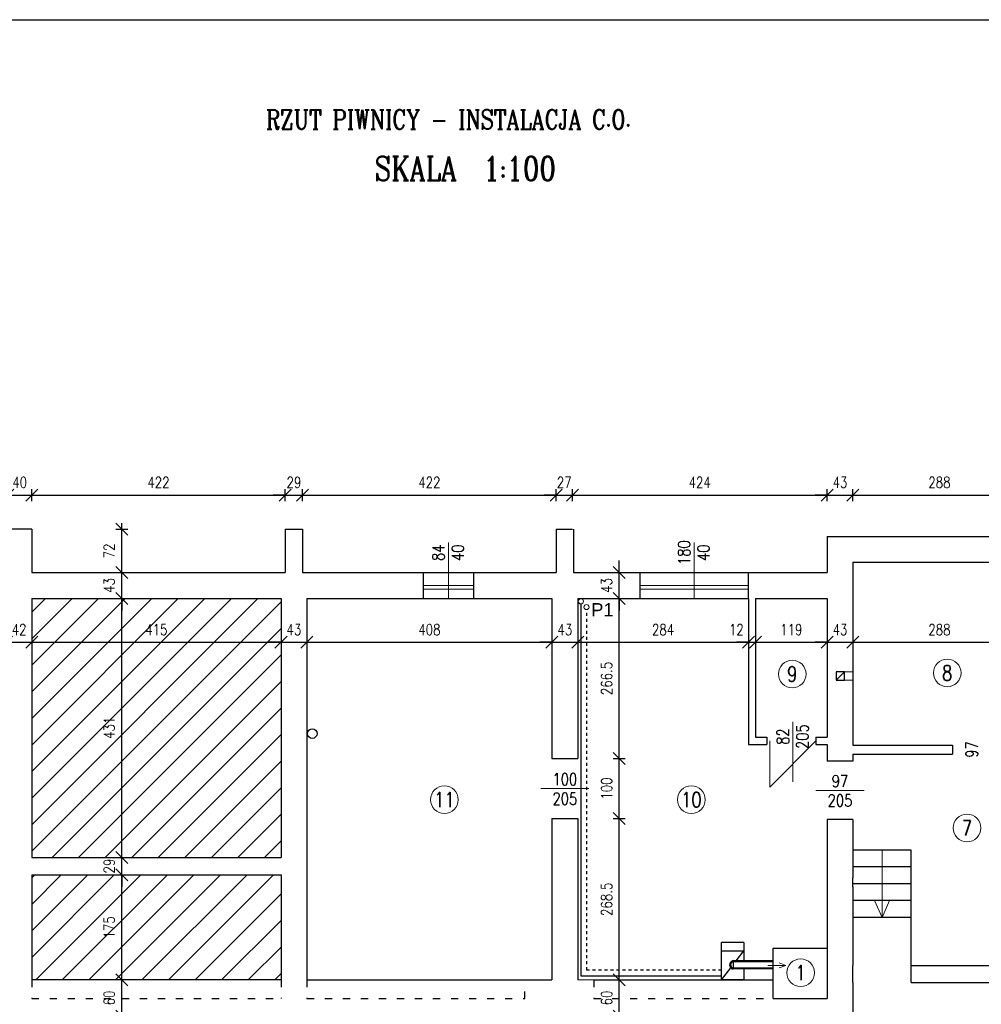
# Model space of a CAD drawing. Header units: centimetres. Extents: x 16800 to 40740, y -5708 to 2993.
# Tile 28 of 34: x 31657 to 33258, y -1691 to -52. Entities that reach past the tile are written whole.
import ezdxf
from ezdxf.enums import TextEntityAlignment as Align

# ---------------------------------------------------------------- set-up
doc = ezdxf.new("R2010")
doc.units = ezdxf.units.CM
doc.header["$MEASUREMENT"] = 0
doc.linetypes.add('3', pattern=[1, 0.5, -0.5])
doc.linetypes.add('ACAD_ISO03W100', pattern=[30, 12, -18])
doc.layers.get('defpoints').update_dxf_attribs({"color": 6})
for name, color, linetype, lineweight in [('instalacja wody', 5, 'Continuous', 25), ('kreskowanie', 7, 'Continuous', 18), ('linia pomocnicza', 7, 'Continuous', 18), ('linia widokowa', 8, 'Continuous', 25), ('opisy', 7, 'Continuous', 18), ('wymiary', 7, 'Continuous', 18)]:
    doc.layers.add(name, color=color, linetype=linetype, lineweight=lineweight)
doc.layers.add('napisy', color=7, linetype='Continuous')
doc.styles.add('Arial', font='arial.ttf', dxfattribs={"height": 150})
doc.styles.get("Standard").update_dxf_attribs({"font": 'romanc.shx', "width": 0.8})
doc.dimstyles.new('OLO', dxfattribs={"dimtxt": 18, "dimasz": 20, "dimexe": 10, "dimexo": 10, "dimgap": 12, "dimtad": 1, "dimdec": 1, "dimdsep": 46, "dimtxsty": 'Standard', "dimblk1": 'OBLIQUE', "dimblk2": 'OBLIQUE', "dimsah": 1, "dimcen": 2.5, "dimdle": 10, "dimclrd": 1, "dimclre": 1, "dimclrt": 1, "dimadec": 0, "dimazin": 0, "dimtfac": 1, "dimtdec": 1, "dimtix": 1, "dimtmove": 2, "dimatfit": 3, "dimldrblk": 'OBLIQUE', "dimfxl": 0, "dimtolj": 1, "dimarcsym": 0})

# ---------------------------------------------------------------- blocks, each defined once
blk = doc.blocks.new('_OBLIQUE')
at = {"color": 0, "linetype": 'ByBlock'}
blk.add_line((-0.5, -0.5), (0.5, 0.5), dxfattribs=at)
blk = doc.blocks.new('*D1681')
at = {"layer": 'defpoints', "color": 0}
for p in [(31677, -843), (31637, -900), (31677, -900)]:
    blk.add_point(p, dxfattribs=at)
at = {"layer": 'wymiary', "color": 1, "lineweight": -2}
for p, q in [((31637, -853), (31637, -833)), ((31677, -853), (31677, -833)), ((31637, -843), (31617, -843)), ((31627, -843), (31687, -843)), ((31677, -843), (31697, -843))]:
    blk.add_line(p, q, dxfattribs=at)
at = {"layer": 'wymiary', "color": 1, "linetype": 'ByBlock', "lineweight": -2, "xscale": 20, "yscale": 20, "zscale": 20}
blk.add_blockref('_OBLIQUE', (31637, -843), dxfattribs=at)
at = {"layer": 'wymiary', "color": 1, "linetype": 'ByBlock', "lineweight": -2, "xscale": 20, "yscale": 20, "zscale": 20, "rotation": 180}
blk.add_blockref('_OBLIQUE', (31677, -843), dxfattribs=at)
at = {"layer": 'wymiary', "color": 1, "insert": (31657, -822), "char_height": 18, "attachment_point": 5}
blk.add_mtext('\\A1;40', dxfattribs=at)
blk = doc.blocks.new('*D1682')
at = {"layer": 'defpoints', "color": 0}
for p in [(32099, -843), (31677, -900), (32099, -900)]:
    blk.add_point(p, dxfattribs=at)
at = {"layer": 'wymiary', "color": 1, "lineweight": -2}
for p, q in [((31677, -853), (31677, -833)), ((32099, -853), (32099, -833)), ((31667, -843), (32109, -843))]:
    blk.add_line(p, q, dxfattribs=at)
at = {"layer": 'wymiary', "color": 1, "linetype": 'ByBlock', "lineweight": -2, "xscale": 20, "yscale": 20, "zscale": 20, "rotation": 180}
blk.add_blockref('_OBLIQUE', (31677, -843), dxfattribs=at)
at = {"layer": 'wymiary', "color": 1, "linetype": 'ByBlock', "lineweight": -2, "xscale": 20, "yscale": 20, "zscale": 20}
blk.add_blockref('_OBLIQUE', (32099, -843), dxfattribs=at)
at = {"layer": 'wymiary', "color": 1, "insert": (31888, -822), "char_height": 18, "attachment_point": 5}
blk.add_mtext('\\A1;422', dxfattribs=at)
blk = doc.blocks.new('*D1683')
at = {"layer": 'defpoints', "color": 0}
for p in [(32128, -843), (32099, -900), (32128, -900)]:
    blk.add_point(p, dxfattribs=at)
at = {"layer": 'wymiary', "color": 1, "lineweight": -2}
for p, q in [((32099, -853), (32099, -833)), ((32128, -853), (32128, -833)), ((32099, -843), (32079, -843)), ((32089, -843), (32138, -843)), ((32128, -843), (32148, -843))]:
    blk.add_line(p, q, dxfattribs=at)
at = {"layer": 'wymiary', "color": 1, "linetype": 'ByBlock', "lineweight": -2, "xscale": 20, "yscale": 20, "zscale": 20}
blk.add_blockref('_OBLIQUE', (32099, -843), dxfattribs=at)
at = {"layer": 'wymiary', "color": 1, "linetype": 'ByBlock', "lineweight": -2, "xscale": 20, "yscale": 20, "zscale": 20, "rotation": 180}
blk.add_blockref('_OBLIQUE', (32128, -843), dxfattribs=at)
at = {"layer": 'wymiary', "color": 1, "insert": (32113.5, -822), "char_height": 18, "attachment_point": 5}
blk.add_mtext('\\A1;29', dxfattribs=at)
blk = doc.blocks.new('*D1684')
at = {"layer": 'defpoints', "color": 0}
for p in [(32550, -843), (32128, -900), (32550, -900)]:
    blk.add_point(p, dxfattribs=at)
at = {"layer": 'wymiary', "color": 1, "lineweight": -2}
for p, q in [((32128, -853), (32128, -833)), ((32550, -853), (32550, -833)), ((32118, -843), (32560, -843))]:
    blk.add_line(p, q, dxfattribs=at)
at = {"layer": 'wymiary', "color": 1, "linetype": 'ByBlock', "lineweight": -2, "xscale": 20, "yscale": 20, "zscale": 20, "rotation": 180}
blk.add_blockref('_OBLIQUE', (32128, -843), dxfattribs=at)
at = {"layer": 'wymiary', "color": 1, "linetype": 'ByBlock', "lineweight": -2, "xscale": 20, "yscale": 20, "zscale": 20}
blk.add_blockref('_OBLIQUE', (32550, -843), dxfattribs=at)
at = {"layer": 'wymiary', "color": 1, "insert": (32339, -822), "char_height": 18, "attachment_point": 5}
blk.add_mtext('\\A1;422', dxfattribs=at)
blk = doc.blocks.new('*D1685')
at = {"layer": 'defpoints', "color": 0}
for p in [(32577, -843), (32550, -900), (32577, -900)]:
    blk.add_point(p, dxfattribs=at)
at = {"layer": 'wymiary', "color": 1, "lineweight": -2}
for p, q in [((32550, -853), (32550, -833)), ((32577, -853), (32577, -833)), ((32550, -843), (32530, -843)), ((32540, -843), (32587, -843)), ((32577, -843), (32597, -843))]:
    blk.add_line(p, q, dxfattribs=at)
at = {"layer": 'wymiary', "color": 1, "linetype": 'ByBlock', "lineweight": -2, "xscale": 20, "yscale": 20, "zscale": 20}
blk.add_blockref('_OBLIQUE', (32550, -843), dxfattribs=at)
at = {"layer": 'wymiary', "color": 1, "linetype": 'ByBlock', "lineweight": -2, "xscale": 20, "yscale": 20, "zscale": 20, "rotation": 180}
blk.add_blockref('_OBLIQUE', (32577, -843), dxfattribs=at)
at = {"layer": 'wymiary', "color": 1, "insert": (32563.5, -822), "char_height": 18, "attachment_point": 5}
blk.add_mtext('\\A1;27', dxfattribs=at)
blk = doc.blocks.new('*D1686')
at = {"layer": 'defpoints', "color": 0}
for p in [(33001, -843), (32577, -900), (33001, -912)]:
    blk.add_point(p, dxfattribs=at)
at = {"layer": 'wymiary', "color": 1, "lineweight": -2}
for p, q in [((32577, -853), (32577, -833)), ((33001, -853), (33001, -833)), ((32567, -843), (33011, -843))]:
    blk.add_line(p, q, dxfattribs=at)
at = {"layer": 'wymiary', "color": 1, "linetype": 'ByBlock', "lineweight": -2, "xscale": 20, "yscale": 20, "zscale": 20, "rotation": 180}
blk.add_blockref('_OBLIQUE', (32577, -843), dxfattribs=at)
at = {"layer": 'wymiary', "color": 1, "linetype": 'ByBlock', "lineweight": -2, "xscale": 20, "yscale": 20, "zscale": 20}
blk.add_blockref('_OBLIQUE', (33001, -843), dxfattribs=at)
at = {"layer": 'wymiary', "color": 1, "insert": (32789, -822), "char_height": 18, "attachment_point": 5}
blk.add_mtext('\\A1;424', dxfattribs=at)
blk = doc.blocks.new('*D1687')
at = {"layer": 'defpoints', "color": 0}
for p in [(33044, -843), (33001, -912), (33044, -955)]:
    blk.add_point(p, dxfattribs=at)
at = {"layer": 'wymiary', "color": 1, "lineweight": -2}
for p, q in [((33001, -853), (33001, -833)), ((33044, -853), (33044, -833)), ((33001, -843), (32981, -843)), ((32991, -843), (33054, -843)), ((33044, -843), (33064, -843))]:
    blk.add_line(p, q, dxfattribs=at)
at = {"layer": 'wymiary', "color": 1, "linetype": 'ByBlock', "lineweight": -2, "xscale": 20, "yscale": 20, "zscale": 20}
blk.add_blockref('_OBLIQUE', (33001, -843), dxfattribs=at)
at = {"layer": 'wymiary', "color": 1, "linetype": 'ByBlock', "lineweight": -2, "xscale": 20, "yscale": 20, "zscale": 20, "rotation": 180}
blk.add_blockref('_OBLIQUE', (33044, -843), dxfattribs=at)
at = {"layer": 'wymiary', "color": 1, "insert": (33022.5, -822), "char_height": 18, "attachment_point": 5}
blk.add_mtext('\\A1;43', dxfattribs=at)
blk = doc.blocks.new('*D1688')
at = {"layer": 'defpoints', "color": 0}
for p in [(33332, -843), (33044, -955), (33332, -955)]:
    blk.add_point(p, dxfattribs=at)
at = {"layer": 'wymiary', "color": 1, "lineweight": -2}
for p, q in [((33044, -853), (33044, -833)), ((33332, -853), (33332, -833)), ((33034, -843), (33342, -843))]:
    blk.add_line(p, q, dxfattribs=at)
at = {"layer": 'wymiary', "color": 1, "linetype": 'ByBlock', "lineweight": -2, "xscale": 20, "yscale": 20, "zscale": 20, "rotation": 180}
blk.add_blockref('_OBLIQUE', (33044, -843), dxfattribs=at)
at = {"layer": 'wymiary', "color": 1, "linetype": 'ByBlock', "lineweight": -2, "xscale": 20, "yscale": 20, "zscale": 20}
blk.add_blockref('_OBLIQUE', (33332, -843), dxfattribs=at)
at = {"layer": 'wymiary', "color": 1, "insert": (33188, -822), "char_height": 18, "attachment_point": 5}
blk.add_mtext('\\A1;288', dxfattribs=at)
blk = doc.blocks.new('*D1700')
at = {"layer": 'defpoints', "color": 0}
for p in [(31635, -1088), (31677, -1088), (31677, -1088)]:
    blk.add_point(p, dxfattribs=at)
at = {"layer": 'wymiary', "color": 1, "lineweight": -2}
for p, q in [((31635, -1078), (31635, -1078)), ((31677, -1078), (31677, -1078)), ((31635, -1088), (31615, -1088)), ((31625, -1088), (31687, -1088)), ((31677, -1088), (31697, -1088))]:
    blk.add_line(p, q, dxfattribs=at)
at = {"layer": 'wymiary', "color": 1, "linetype": 'ByBlock', "lineweight": -2, "xscale": 20, "yscale": 20, "zscale": 20}
blk.add_blockref('_OBLIQUE', (31635, -1088), dxfattribs=at)
at = {"layer": 'wymiary', "color": 1, "linetype": 'ByBlock', "lineweight": -2, "xscale": 20, "yscale": 20, "zscale": 20, "rotation": 180}
blk.add_blockref('_OBLIQUE', (31677, -1088), dxfattribs=at)
at = {"layer": 'wymiary', "color": 1, "insert": (31656, -1067), "char_height": 18, "attachment_point": 5}
blk.add_mtext('\\A1;42', dxfattribs=at)
blk = doc.blocks.new('*D1701')
at = {"layer": 'defpoints', "color": 0}
for p in [(31677, -1088), (32092, -1088), (32092, -1088)]:
    blk.add_point(p, dxfattribs=at)
at = {"layer": 'wymiary', "color": 1, "lineweight": -2}
for p, q in [((31677, -1078), (31677, -1078)), ((32092, -1078), (32092, -1078)), ((31667, -1088), (32102, -1088))]:
    blk.add_line(p, q, dxfattribs=at)
at = {"layer": 'wymiary', "color": 1, "linetype": 'ByBlock', "lineweight": -2, "xscale": 20, "yscale": 20, "zscale": 20, "rotation": 180}
blk.add_blockref('_OBLIQUE', (31677, -1088), dxfattribs=at)
at = {"layer": 'wymiary', "color": 1, "linetype": 'ByBlock', "lineweight": -2, "xscale": 20, "yscale": 20, "zscale": 20}
blk.add_blockref('_OBLIQUE', (32092, -1088), dxfattribs=at)
at = {"layer": 'wymiary', "color": 1, "insert": (31884.5, -1067), "char_height": 18, "attachment_point": 5}
blk.add_mtext('\\A1;415', dxfattribs=at)
blk = doc.blocks.new('*D1702')
at = {"layer": 'defpoints', "color": 0}
for p in [(32092, -1088), (32135, -1088), (32135, -1088)]:
    blk.add_point(p, dxfattribs=at)
at = {"layer": 'wymiary', "color": 1, "lineweight": -2}
for p, q in [((32092, -1078), (32092, -1078)), ((32135, -1078), (32135, -1078)), ((32092, -1088), (32072, -1088)), ((32082, -1088), (32145, -1088)), ((32135, -1088), (32155, -1088))]:
    blk.add_line(p, q, dxfattribs=at)
at = {"layer": 'wymiary', "color": 1, "linetype": 'ByBlock', "lineweight": -2, "xscale": 20, "yscale": 20, "zscale": 20}
blk.add_blockref('_OBLIQUE', (32092, -1088), dxfattribs=at)
at = {"layer": 'wymiary', "color": 1, "linetype": 'ByBlock', "lineweight": -2, "xscale": 20, "yscale": 20, "zscale": 20, "rotation": 180}
blk.add_blockref('_OBLIQUE', (32135, -1088), dxfattribs=at)
at = {"layer": 'wymiary', "color": 1, "insert": (32113.5, -1067), "char_height": 18, "attachment_point": 5}
blk.add_mtext('\\A1;43', dxfattribs=at)
blk = doc.blocks.new('*D1703')
at = {"layer": 'defpoints', "color": 0}
for p in [(32135, -1088), (32543, -1088), (32543, -1088)]:
    blk.add_point(p, dxfattribs=at)
at = {"layer": 'wymiary', "color": 1, "lineweight": -2}
for p, q in [((32135, -1078), (32135, -1078)), ((32543, -1078), (32543, -1078)), ((32125, -1088), (32553, -1088))]:
    blk.add_line(p, q, dxfattribs=at)
at = {"layer": 'wymiary', "color": 1, "linetype": 'ByBlock', "lineweight": -2, "xscale": 20, "yscale": 20, "zscale": 20, "rotation": 180}
blk.add_blockref('_OBLIQUE', (32135, -1088), dxfattribs=at)
at = {"layer": 'wymiary', "color": 1, "linetype": 'ByBlock', "lineweight": -2, "xscale": 20, "yscale": 20, "zscale": 20}
blk.add_blockref('_OBLIQUE', (32543, -1088), dxfattribs=at)
at = {"layer": 'wymiary', "color": 1, "insert": (32339, -1067), "char_height": 18, "attachment_point": 5}
blk.add_mtext('\\A1;408', dxfattribs=at)
blk = doc.blocks.new('*D1704')
at = {"layer": 'defpoints', "color": 0}
for p in [(32543, -1088), (32586, -1088), (32586, -1088)]:
    blk.add_point(p, dxfattribs=at)
at = {"layer": 'wymiary', "color": 1, "lineweight": -2}
for p, q in [((32543, -1078), (32543, -1078)), ((32586, -1078), (32586, -1078)), ((32543, -1088), (32523, -1088)), ((32533, -1088), (32596, -1088)), ((32586, -1088), (32606, -1088))]:
    blk.add_line(p, q, dxfattribs=at)
at = {"layer": 'wymiary', "color": 1, "linetype": 'ByBlock', "lineweight": -2, "xscale": 20, "yscale": 20, "zscale": 20}
blk.add_blockref('_OBLIQUE', (32543, -1088), dxfattribs=at)
at = {"layer": 'wymiary', "color": 1, "linetype": 'ByBlock', "lineweight": -2, "xscale": 20, "yscale": 20, "zscale": 20, "rotation": 180}
blk.add_blockref('_OBLIQUE', (32586, -1088), dxfattribs=at)
at = {"layer": 'wymiary', "color": 1, "insert": (32564.5, -1067), "char_height": 18, "attachment_point": 5}
blk.add_mtext('\\A1;43', dxfattribs=at)
blk = doc.blocks.new('*D1705')
at = {"layer": 'defpoints', "color": 0}
for p in [(32586, -1088), (32870, -1088), (32870, -1088)]:
    blk.add_point(p, dxfattribs=at)
at = {"layer": 'wymiary', "color": 1, "lineweight": -2}
for p, q in [((32586, -1078), (32586, -1078)), ((32870, -1078), (32870, -1078)), ((32576, -1088), (32880, -1088))]:
    blk.add_line(p, q, dxfattribs=at)
at = {"layer": 'wymiary', "color": 1, "linetype": 'ByBlock', "lineweight": -2, "xscale": 20, "yscale": 20, "zscale": 20, "rotation": 180}
blk.add_blockref('_OBLIQUE', (32586, -1088), dxfattribs=at)
at = {"layer": 'wymiary', "color": 1, "linetype": 'ByBlock', "lineweight": -2, "xscale": 20, "yscale": 20, "zscale": 20}
blk.add_blockref('_OBLIQUE', (32870, -1088), dxfattribs=at)
at = {"layer": 'wymiary', "color": 1, "insert": (32728, -1067), "char_height": 18, "attachment_point": 5}
blk.add_mtext('\\A1;284', dxfattribs=at)
blk = doc.blocks.new('*D1706')
at = {"layer": 'defpoints', "color": 0}
for p in [(32870, -1088), (32882, -1088), (32882, -1088)]:
    blk.add_point(p, dxfattribs=at)
at = {"layer": 'wymiary', "color": 1, "lineweight": -2}
for p, q in [((32870, -1078), (32870, -1078)), ((32882, -1078), (32882, -1078)), ((32870, -1088), (32850, -1088)), ((32860, -1088), (32892, -1088)), ((32882, -1088), (32902, -1088))]:
    blk.add_line(p, q, dxfattribs=at)
at = {"layer": 'wymiary', "color": 1, "linetype": 'ByBlock', "lineweight": -2, "xscale": 20, "yscale": 20, "zscale": 20}
blk.add_blockref('_OBLIQUE', (32870, -1088), dxfattribs=at)
at = {"layer": 'wymiary', "color": 1, "linetype": 'ByBlock', "lineweight": -2, "xscale": 20, "yscale": 20, "zscale": 20, "rotation": 180}
blk.add_blockref('_OBLIQUE', (32882, -1088), dxfattribs=at)
at = {"layer": 'wymiary', "color": 1, "insert": (32850, -1067), "char_height": 18, "attachment_point": 5}
blk.add_mtext('\\A1;12', dxfattribs=at)
blk = doc.blocks.new('*D1707')
at = {"layer": 'defpoints', "color": 0}
for p in [(32882, -1088), (33001, -1088), (33001, -1088)]:
    blk.add_point(p, dxfattribs=at)
at = {"layer": 'wymiary', "color": 1, "lineweight": -2}
for p, q in [((32882, -1078), (32882, -1078)), ((33001, -1078), (33001, -1078)), ((32872, -1088), (33011, -1088))]:
    blk.add_line(p, q, dxfattribs=at)
at = {"layer": 'wymiary', "color": 1, "linetype": 'ByBlock', "lineweight": -2, "xscale": 20, "yscale": 20, "zscale": 20, "rotation": 180}
blk.add_blockref('_OBLIQUE', (32882, -1088), dxfattribs=at)
at = {"layer": 'wymiary', "color": 1, "linetype": 'ByBlock', "lineweight": -2, "xscale": 20, "yscale": 20, "zscale": 20}
blk.add_blockref('_OBLIQUE', (33001, -1088), dxfattribs=at)
at = {"layer": 'wymiary', "color": 1, "insert": (32941.5, -1067), "char_height": 18, "attachment_point": 5}
blk.add_mtext('\\A1;119', dxfattribs=at)
blk = doc.blocks.new('*D1708')
at = {"layer": 'defpoints', "color": 0}
for p in [(33001, -1088), (33044, -1088), (33044, -1088)]:
    blk.add_point(p, dxfattribs=at)
at = {"layer": 'wymiary', "color": 1, "lineweight": -2}
for p, q in [((33001, -1078), (33001, -1078)), ((33044, -1078), (33044, -1078)), ((33001, -1088), (32981, -1088)), ((32991, -1088), (33054, -1088)), ((33044, -1088), (33064, -1088))]:
    blk.add_line(p, q, dxfattribs=at)
at = {"layer": 'wymiary', "color": 1, "linetype": 'ByBlock', "lineweight": -2, "xscale": 20, "yscale": 20, "zscale": 20}
blk.add_blockref('_OBLIQUE', (33001, -1088), dxfattribs=at)
at = {"layer": 'wymiary', "color": 1, "linetype": 'ByBlock', "lineweight": -2, "xscale": 20, "yscale": 20, "zscale": 20, "rotation": 180}
blk.add_blockref('_OBLIQUE', (33044, -1088), dxfattribs=at)
at = {"layer": 'wymiary', "color": 1, "insert": (33022.5, -1067), "char_height": 18, "attachment_point": 5}
blk.add_mtext('\\A1;43', dxfattribs=at)
blk = doc.blocks.new('*D1709')
at = {"layer": 'defpoints', "color": 0}
for p in [(33044, -1088), (33332, -1088), (33332, -1088)]:
    blk.add_point(p, dxfattribs=at)
at = {"layer": 'wymiary', "color": 1, "lineweight": -2}
for p, q in [((33044, -1078), (33044, -1078)), ((33332, -1078), (33332, -1078)), ((33034, -1088), (33342, -1088))]:
    blk.add_line(p, q, dxfattribs=at)
at = {"layer": 'wymiary', "color": 1, "linetype": 'ByBlock', "lineweight": -2, "xscale": 20, "yscale": 20, "zscale": 20, "rotation": 180}
blk.add_blockref('_OBLIQUE', (33044, -1088), dxfattribs=at)
at = {"layer": 'wymiary', "color": 1, "linetype": 'ByBlock', "lineweight": -2, "xscale": 20, "yscale": 20, "zscale": 20}
blk.add_blockref('_OBLIQUE', (33332, -1088), dxfattribs=at)
at = {"layer": 'wymiary', "color": 1, "insert": (33188, -1067), "char_height": 18, "attachment_point": 5}
blk.add_mtext('\\A1;288', dxfattribs=at)
blk = doc.blocks.new('*D1729')
at = {"layer": 'defpoints', "color": 0}
for p in [(31827, -1650), (31827, -1650), (31827, -1710)]:
    blk.add_point(p, dxfattribs=at)
at = {"layer": 'wymiary', "color": 1, "lineweight": -2}
for p, q in [((31817, -1650), (31817, -1650)), ((31827, -1720), (31827, -1640)), ((31817, -1710), (31817, -1710))]:
    blk.add_line(p, q, dxfattribs=at)
at = {"layer": 'wymiary', "color": 1, "linetype": 'ByBlock', "lineweight": -2, "xscale": 20, "yscale": 20, "zscale": 20}
for p, rotation in [((31827, -1650), 90), ((31827, -1710), 270)]:
    blk.add_blockref('_OBLIQUE', p, dxfattribs=dict(at, rotation=rotation))
at = {"layer": 'wymiary', "color": 1, "insert": (31806, -1680), "char_height": 18, "attachment_point": 5, "rotation": 90}
blk.add_mtext('\\A1;60', dxfattribs=at)
blk = doc.blocks.new('*D1730')
at = {"layer": 'defpoints', "color": 0}
for p in [(31827, -1475), (31827, -1475), (31827, -1650)]:
    blk.add_point(p, dxfattribs=at)
at = {"layer": 'wymiary', "color": 1, "lineweight": -2}
for p, q in [((31827, -1660), (31827, -1465)), ((31817, -1475), (31817, -1475)), ((31817, -1650), (31817, -1650))]:
    blk.add_line(p, q, dxfattribs=at)
at = {"layer": 'wymiary', "color": 1, "linetype": 'ByBlock', "lineweight": -2, "xscale": 20, "yscale": 20, "zscale": 20}
for p, rotation in [((31827, -1475), 90), ((31827, -1650), 270)]:
    blk.add_blockref('_OBLIQUE', p, dxfattribs=dict(at, rotation=rotation))
at = {"layer": 'wymiary', "color": 1, "insert": (31806, -1562.5), "char_height": 18, "attachment_point": 5, "rotation": 90}
blk.add_mtext('\\A1;175', dxfattribs=at)
blk = doc.blocks.new('*D1731')
at = {"layer": 'defpoints', "color": 0}
for p in [(31827, -1446), (31827, -1446), (31827, -1475)]:
    blk.add_point(p, dxfattribs=at)
at = {"layer": 'wymiary', "color": 1, "lineweight": -2}
for p, q in [((31827, -1446), (31827, -1426)), ((31827, -1485), (31827, -1436)), ((31817, -1446), (31817, -1446)), ((31817, -1475), (31817, -1475)), ((31827, -1475), (31827, -1495))]:
    blk.add_line(p, q, dxfattribs=at)
at = {"layer": 'wymiary', "color": 1, "linetype": 'ByBlock', "lineweight": -2, "xscale": 20, "yscale": 20, "zscale": 20}
for p, rotation in [((31827, -1446), 270), ((31827, -1475), 90)]:
    blk.add_blockref('_OBLIQUE', p, dxfattribs=dict(at, rotation=rotation))
at = {"layer": 'wymiary', "color": 1, "insert": (31806, -1460.5), "char_height": 18, "attachment_point": 5, "rotation": 90}
blk.add_mtext('\\A1;29', dxfattribs=at)
blk = doc.blocks.new('*D1732')
at = {"layer": 'defpoints', "color": 0}
for p in [(31827, -1015), (31827, -1015), (31827, -1446)]:
    blk.add_point(p, dxfattribs=at)
at = {"layer": 'wymiary', "color": 1, "lineweight": -2}
for p, q in [((31817, -1015), (31817, -1015)), ((31827, -1456), (31827, -1005)), ((31817, -1446), (31817, -1446))]:
    blk.add_line(p, q, dxfattribs=at)
at = {"layer": 'wymiary', "color": 1, "linetype": 'ByBlock', "lineweight": -2, "xscale": 20, "yscale": 20, "zscale": 20}
for p, rotation in [((31827, -1015), 90), ((31827, -1446), 270)]:
    blk.add_blockref('_OBLIQUE', p, dxfattribs=dict(at, rotation=rotation))
at = {"layer": 'wymiary', "color": 1, "insert": (31806, -1230.5), "char_height": 18, "attachment_point": 5, "rotation": 90}
blk.add_mtext('\\A1;431', dxfattribs=at)
blk = doc.blocks.new('*D1733')
at = {"layer": 'defpoints', "color": 0}
for p in [(31827, -972), (31827, -972), (31827, -1015)]:
    blk.add_point(p, dxfattribs=at)
at = {"layer": 'wymiary', "color": 1, "lineweight": -2}
for p, q in [((31827, -972), (31827, -952)), ((31827, -1025), (31827, -962)), ((31817, -972), (31817, -972)), ((31817, -1015), (31817, -1015)), ((31827, -1015), (31827, -1035))]:
    blk.add_line(p, q, dxfattribs=at)
at = {"layer": 'wymiary', "color": 1, "linetype": 'ByBlock', "lineweight": -2, "xscale": 20, "yscale": 20, "zscale": 20}
for p, rotation in [((31827, -972), 270), ((31827, -1015), 90)]:
    blk.add_blockref('_OBLIQUE', p, dxfattribs=dict(at, rotation=rotation))
at = {"layer": 'wymiary', "color": 1, "insert": (31806, -993.5), "char_height": 18, "attachment_point": 5, "rotation": 90}
blk.add_mtext('\\A1;43', dxfattribs=at)
blk = doc.blocks.new('*D1734')
at = {"layer": 'defpoints', "color": 0}
for p in [(31677, -900), (31827, -900), (31827, -972)]:
    blk.add_point(p, dxfattribs=at)
at = {"layer": 'wymiary', "color": 1, "lineweight": -2}
for p, q in [((31817, -900), (31837, -900)), ((31827, -982), (31827, -890)), ((31817, -972), (31817, -972))]:
    blk.add_line(p, q, dxfattribs=at)
at = {"layer": 'wymiary', "color": 1, "linetype": 'ByBlock', "lineweight": -2, "xscale": 20, "yscale": 20, "zscale": 20}
for p, rotation in [((31827, -900), 90), ((31827, -972), 270)]:
    blk.add_blockref('_OBLIQUE', p, dxfattribs=dict(at, rotation=rotation))
at = {"layer": 'wymiary', "color": 1, "insert": (31806, -936), "char_height": 18, "attachment_point": 5, "rotation": 90}
blk.add_mtext('\\A1;72', dxfattribs=at)
blk = doc.blocks.new('*D1739')
at = {"layer": 'defpoints', "color": 0}
for p in [(32655, -1650), (32655, -1650), (32655, -1710)]:
    blk.add_point(p, dxfattribs=at)
at = {"layer": 'wymiary', "color": 1, "lineweight": -2}
for p, q in [((32645, -1650), (32645, -1650)), ((32655, -1720), (32655, -1640)), ((32645, -1710), (32645, -1710))]:
    blk.add_line(p, q, dxfattribs=at)
at = {"layer": 'wymiary', "color": 1, "linetype": 'ByBlock', "lineweight": -2, "xscale": 20, "yscale": 20, "zscale": 20}
for p, rotation in [((32655, -1650), 90), ((32655, -1710), 270)]:
    blk.add_blockref('_OBLIQUE', p, dxfattribs=dict(at, rotation=rotation))
at = {"layer": 'wymiary', "color": 1, "insert": (32634, -1680), "char_height": 18, "attachment_point": 5, "rotation": 90}
blk.add_mtext('\\A1;60', dxfattribs=at)
blk = doc.blocks.new('*D1740')
at = {"layer": 'defpoints', "color": 0}
for p in [(32586, -1381.5), (32655, -1381.5), (32655, -1650)]:
    blk.add_point(p, dxfattribs=at)
at = {"layer": 'wymiary', "color": 1, "lineweight": -2}
for p, q in [((32655, -1660), (32655, -1371.5)), ((32645, -1381.5), (32665, -1381.5)), ((32645, -1650), (32645, -1650))]:
    blk.add_line(p, q, dxfattribs=at)
at = {"layer": 'wymiary', "color": 1, "linetype": 'ByBlock', "lineweight": -2, "xscale": 20, "yscale": 20, "zscale": 20}
for p, rotation in [((32655, -1381.5), 90), ((32655, -1650), 270)]:
    blk.add_blockref('_OBLIQUE', p, dxfattribs=dict(at, rotation=rotation))
at = {"layer": 'wymiary', "color": 1, "insert": (32634, -1515.8), "char_height": 18, "attachment_point": 5, "rotation": 90}
blk.add_mtext('\\A1;268.5', dxfattribs=at)
blk = doc.blocks.new('*D1741')
at = {"layer": 'defpoints', "color": 0}
for p in [(32586, -1281.5), (32655, -1281.5), (32586, -1381.5)]:
    blk.add_point(p, dxfattribs=at)
at = {"layer": 'wymiary', "color": 1, "lineweight": -2}
for p, q in [((32655, -1391.5), (32655, -1271.5)), ((32645, -1281.5), (32665, -1281.5)), ((32645, -1381.5), (32665, -1381.5))]:
    blk.add_line(p, q, dxfattribs=at)
at = {"layer": 'wymiary', "color": 1, "linetype": 'ByBlock', "lineweight": -2, "xscale": 20, "yscale": 20, "zscale": 20}
for p, rotation in [((32655, -1281.5), 90), ((32655, -1381.5), 270)]:
    blk.add_blockref('_OBLIQUE', p, dxfattribs=dict(at, rotation=rotation))
at = {"layer": 'wymiary', "color": 1, "insert": (32634, -1331.5), "char_height": 18, "attachment_point": 5, "rotation": 90}
blk.add_mtext('\\A1;100', dxfattribs=at)
blk = doc.blocks.new('*D1742')
at = {"layer": 'defpoints', "color": 0}
for p in [(32655, -1015), (32655, -1015), (32586, -1281.5)]:
    blk.add_point(p, dxfattribs=at)
at = {"layer": 'wymiary', "color": 1, "lineweight": -2}
for p, q in [((32655, -1291.5), (32655, -1005)), ((32665, -1015), (32665, -1015)), ((32645, -1281.5), (32665, -1281.5))]:
    blk.add_line(p, q, dxfattribs=at)
at = {"layer": 'wymiary', "color": 1, "linetype": 'ByBlock', "lineweight": -2, "xscale": 20, "yscale": 20, "zscale": 20}
for p, rotation in [((32655, -1015), 90), ((32655, -1281.5), 270)]:
    blk.add_blockref('_OBLIQUE', p, dxfattribs=dict(at, rotation=rotation))
at = {"layer": 'wymiary', "color": 1, "insert": (32634, -1148.3), "char_height": 18, "attachment_point": 5, "rotation": 90}
blk.add_mtext('\\A1;266.5', dxfattribs=at)
blk = doc.blocks.new('*D1743')
at = {"layer": 'defpoints', "color": 0}
for p in [(32655, -972), (32655, -972), (32655, -1015)]:
    blk.add_point(p, dxfattribs=at)
at = {"layer": 'wymiary', "color": 1, "lineweight": -2}
for p, q in [((32655, -972), (32655, -952)), ((32655, -1025), (32655, -962)), ((32645, -972), (32645, -972)), ((32645, -1015), (32645, -1015)), ((32655, -1015), (32655, -1035))]:
    blk.add_line(p, q, dxfattribs=at)
at = {"layer": 'wymiary', "color": 1, "linetype": 'ByBlock', "lineweight": -2, "xscale": 20, "yscale": 20, "zscale": 20}
for p, rotation in [((32655, -972), 270), ((32655, -1015), 90)]:
    blk.add_blockref('_OBLIQUE', p, dxfattribs=dict(at, rotation=rotation))
at = {"layer": 'wymiary', "color": 1, "insert": (32634, -993.5), "char_height": 18, "attachment_point": 5, "rotation": 90}
blk.add_mtext('\\A1;43', dxfattribs=at)

msp = doc.modelspace()

# ---------------------------------------------------------------- hatches: boundary and pattern name
at = {"layer": 'kreskowanie'}
h = msp.add_hatch(dxfattribs=at)
h.set_pattern_fill('ANSI31', color=256, scale=250, style=0)
h.set_pattern_definition([(45, (13260, 123), (-22.097087, 22.097087), [])])
h.paths.add_polyline_path([(31635, -955), (31347, -955), (31347, -1453), (31635, -1453)])
h.paths.add_polyline_path([(32092, -1015), (31677, -1015), (31677, -1446), (32092, -1446)])
h.paths.add_polyline_path([(31347, -1495), (31347, -1680), (31635, -1680), (31635, -1495)])
h.paths.add_polyline_path([(31677, -1475), (31677, -1650), (32092, -1650), (32092, -1475)])
h.paths.add_polyline_path([(31677, -2143), (32092, -2143), (32092, -1725), (32044, -1725), (32044, -1710), (31677, -1710)])

# ---------------------------------------------------------------- linework, layer by layer
at = {"color": 1, "linetype": 'ByBlock', "lineweight": 30, "ltscale": 50}
for p, q in [((32862.525, -1587.656), (32825.312, -1587.656)), ((32825.312, -1601.675), (32825.312, -1587.656)), ((32862.525, -1587.656), (32862.525, -1601.675)), ((32825.312, -1601.675), (32850.196, -1601.675)), ((32825.312, -1639.777), (32825.312, -1601.675)), ((32849.669, -1618.37), (32862.525, -1601.675)), ((32850.196, -1601.675), (32862.525, -1601.675)), ((32850.495, -1601.675), (32862.525, -1601.675)), ((32862.525, -1601.675), (32862.525, -1618.37)), ((32825.312, -1650), (32840.897, -1629.761)), ((32840.897, -1629.761), (32841.363, -1629.156)), ((32862.525, -1631.386), (32862.525, -1638.479)), ((32862.525, -1638.479), (32862.525, -1650)), ((32825.312, -1650), (32825.312, -1639.777)), ((32851.825, -1650), (32825.312, -1650)), ((32862.525, -1650), (32851.825, -1650))]:
    msp.add_line(p, q, dxfattribs=at)
at = {"color": 0, "linetype": 'ByBlock', "ltscale": 50}
msp.add_line((32845.458, -1631.386), (32845.458, -1618.37), dxfattribs=at)
at = {"linetype": 'ByBlock', "ltscale": 50}
for p, q in [((32911, -1618.37), (32845.458, -1618.37)), ((32911, -1631.386), (32845.458, -1631.386))]:
    msp.add_line(p, q, dxfattribs=at)
at = {"linetype": 'ByBlock', "lineweight": 15, "ltscale": 50}
msp.add_line((32845.458, -1619.954), (32911, -1619.954), dxfattribs=at)
at = {"linetype": 'ByBlock', "lineweight": 18, "ltscale": 50}
msp.add_line((32845.458, -1629.954), (32911, -1629.954), dxfattribs=at)
at = {"linetype": 'ByBlock', "lineweight": 50, "ltscale": 50}
msp.add_arc((32846.348, -1624.878), 6.569, 97.784928, 262.215072, dxfattribs=at)
at = {"layer": 'defpoints'}
msp.add_line((30235, -52), (34285, -52), dxfattribs=at)
at = {"layer": 'instalacja wody', "color": 0, "lineweight": 20}
for centre in [(32591.141, -1019.855), (32600.544, -1029.463)]:
    msp.add_circle(centre, 4.294, dxfattribs=at)
at = {"layer": 'linia pomocnicza'}
for p, q in [((32371, -1015), (32371, -922)), ((32780, -1015), (32780, -922)), ((32329, -993.5), (32413, -993.5)), ((32690, -993.5), (32870, -993.5)), ((32329, -999.5), (32413, -999.5)), ((32690, -999.5), (32870, -999.5)), ((33030, -1137), (33044, -1137)), ((33030, -1151), (33044, -1151)), ((32944, -1320.5), (32944, -1220.5)), ((32982.5, -1252), (32905.5, -1329)), ((32905.5, -1329), (32905.5, -1252)), ((32524.5, -1331.5), (32604.5, -1331.5)), ((32982.5, -1334.5), (33062.5, -1334.5)), ((33092.5, -1434), (33092.5, -1546)), ((33092.5, -1546), (33080, -1518)), ((33092.5, -1546), (33105, -1518)), ((32932.453, -1625.679), (32921.453, -1621.679)), ((32932.453, -1625.679), (32902.453, -1625.679)), ((32932.453, -1625.679), (32921.453, -1629.679)), ((32613, -1650), (32586, -1650))]:
    msp.add_line(p, q, dxfattribs=at)
for centre in [(32943, -1141), (33201, -1139), (32364, -1350), (32775, -1350), (33234, -1397), (32957, -1638)]:
    msp.add_circle(centre, 23, dxfattribs=at)
at = {"layer": 'linia widokowa'}
for p, q in [((31677, -900), (31637, -900)), ((31677, -900), (31677, -972)), ((32099, -900), (32099, -972)), ((32099, -900), (32128, -900)), ((32128, -900), (32128, -972)), ((32550, -900), (32550, -972)), ((32550, -900), (32577, -900)), ((32579, -900), (32579, -972)), ((33001, -912), (33001, -972)), ((33001, -912), (33378, -912)), ((33044, -955), (33044, -1259)), ((33044, -955), (33332, -955)), ((31677, -972), (32099, -972)), ((32128, -972), (32550, -972)), ((32329, -1015), (32329, -972)), ((32413, -1015), (32413, -972)), ((32579, -972), (33001, -972)), ((32690, -1015), (32690, -972)), ((32870, -1015), (32870, -972)), ((31677, -1015), (32092, -1015)), ((31677, -1015), (31677, -1446)), ((32092, -1015), (32092, -1446)), ((32135, -1015), (32543, -1015)), ((32135, -1015), (32135, -1650)), ((32543, -1015), (32543, -1281.5)), ((32586, -1015), (32870, -1015)), ((32586, -1015), (32586, -1281.5)), ((32870, -1015), (32870, -1258)), ((32882, -1015), (33001, -1015)), ((32882, -1015), (32882, -1246)), ((33001, -1015), (33001, -1246)), ((33016, -1151), (33030, -1137)), ((32870, -1258), (32900.5, -1258)), ((32882, -1246), (32900.5, -1246)), ((32900.5, -1246), (32900.5, -1258)), ((32982.5, -1246), (33001, -1246)), ((32982.5, -1246), (32982.5, -1258)), ((32982.5, -1258), (33001, -1258)), ((33001, -1258), (33001, -1286)), ((33044, -1259), (33210, -1259)), ((33210, -1259), (33210, -1274)), ((33044, -1274), (33044, -1286)), ((33044, -1274), (33210, -1274)), ((32543, -1281.5), (32586, -1281.5)), ((33044, -1286), (33001, -1286)), ((32543, -1381.5), (32543, -1650)), ((32543, -1381.5), (32586, -1381.5)), ((32586, -1381.5), (32586, -1650)), ((33001, -1383), (33001, -1681)), ((33044, -1383), (33001, -1383)), ((33044, -1383), (33044, -1480)), ((33141, -1434), (33044, -1434)), ((33141, -1626), (33141, -1434)), ((31677, -1446), (32092, -1446)), ((33141, -1462), (33044, -1462)), ((31677, -1475), (32092, -1475)), ((31677, -1475), (31677, -1650)), ((32092, -1475), (32092, -1650)), ((33044, -1495), (33044, -1480)), ((33141, -1490), (33044, -1490)), ((33044, -1495), (33044, -1626)), ((33141, -1518), (33044, -1518)), ((33141, -1546), (33044, -1546)), ((32911, -1681), (32911, -1597)), ((32911, -1597), (33001, -1597)), ((33044, -1654), (33044, -1626)), ((33141, -1626), (33332, -1626)), ((33141, -1654), (33141, -1626)), ((32092, -1650), (31677, -1650)), ((32135, -1650), (32543, -1650)), ((32613, -1650), (32911, -1650)), ((33044, -1654), (33044, -1710)), ((33141, -1654), (33332, -1654)), ((32911, -1681), (33001, -1681))]:
    msp.add_line(p, q, dxfattribs=at)
at = {"layer": 'linia widokowa', "linetype": 'ACAD_ISO03W100'}
for p, q in [((31677, -1650), (31677, -1681)), ((32092, -1650), (32092, -1681)), ((32135, -1650), (32135, -1681)), ((32498, -1681), (32498, -1650)), ((32613, -1650), (32613, -1681)), ((31677, -1681), (32092, -1681)), ((32135, -1681), (32498, -1681)), ((32613, -1681), (32911, -1681))]:
    msp.add_line(p, q, dxfattribs=at)
at = {"layer": 'linia widokowa'}
msp.add_lwpolyline([(33030, -1144), (33030, -1137), (33016, -1137), (33016, -1151), (33030, -1151), (33030, -1144)], dxfattribs=at)
msp.add_circle((32144, -1240), 8, dxfattribs=at)
at = {"layer": 'wymiary', "color": 22, "lineweight": 30}
for p, q in [((32591.736, -1643.423), (32591.736, -1024.108)), ((32825.312, -1643.423), (32591.736, -1643.423))]:
    msp.add_line(p, q, dxfattribs=at)
at = {"layer": 'wymiary', "color": 22, "linetype": '3', "lineweight": 30, "ltscale": 10}
for p, q in [((32601.3, -1633.859), (32601.3, -1033.69)), ((32825.312, -1633.859), (32601.3, -1633.859))]:
    msp.add_line(p, q, dxfattribs=at)

# ---------------------------------------------------------------- texts
at = {"layer": 'linia pomocnicza', "width": 0.8}
for s, p in [('84', (32354, -939)), ('40', (32386.381, -939)), ('180', (32763, -939)), ('40', (32795.381, -939)), ('205', (32959.881, -1245)), ('82', (32927.5, -1245)), ('97', (33242, -1266.5))]:
    msp.add_text(s, height=20, rotation=90, dxfattribs=at).set_placement(p, align=Align.MIDDLE)
for s, height, p in [('9', 25, (32943, -1141)), ('8', 25, (33201, -1139)), ('100', 20, (32564.5, -1316)), ('97', 20, (33022.5, -1319)), ('11', 25, (32364, -1350)), ('205', 20, (32564.5, -1348.381)), ('10', 25, (32775, -1350)), ('205', 20, (33022.5, -1351.381)), ('7', 25, (33234, -1397)), ('1', 25, (32957, -1638))]:
    msp.add_text(s, height=height, dxfattribs=at).set_placement(p, align=Align.MIDDLE)
at = {"layer": 'linia widokowa', "width": 0.8}
msp.add_text('SKALA  1:100', height=40, dxfattribs=at).set_placement((32398.674, -299.651), align=Align.MIDDLE)
at = {"layer": 'napisy', "color": 7, "ltscale": 0.5, "style": 'Arial'}
msp.add_text('P1', height=21.9879, dxfattribs=at).set_placement((32608.212, -1044.857))
at = {"layer": 'opisy', "color": 0, "lineweight": 30, "width": 0.8}
msp.add_text('RZUT PIWNICY - INSTALACJA C.O.', height=32, dxfattribs=at).set_placement((32066.631, -233.953))

# ---------------------------------------------------------------- dimensions: what is measured, and where the dimension line sits
at = {"layer": 'wymiary'}
for base, p1, p2, picture, middle in [((31677, -843), (31637, -900), (31677, -900), '*D1681', (31657, -822)), ((32099, -843), (31677, -900), (32099, -900), '*D1682', (31888, -822)), ((32128, -843), (32099, -900), (32128, -900), '*D1683', (32113.5, -822)), ((32550, -843), (32128, -900), (32550, -900), '*D1684', (32339, -822)), ((32577, -843), (32550, -900), (32577, -900), '*D1685', (32563.5, -822)), ((33001, -843), (32577, -900), (33001, -912), '*D1686', (32789, -822)), ((33044, -843), (33001, -912), (33044, -955), '*D1687', (33022.5, -822)), ((33332, -843), (33044, -955), (33332, -955), '*D1688', (33188, -822)), ((31677, -1088), (31635, -1088), (31677, -1088), '*D1700', (31656, -1067)), ((32092, -1088), (31677, -1088), (32092, -1088), '*D1701', (31884.5, -1067)), ((32135, -1088), (32092, -1088), (32135, -1088), '*D1702', (32113.5, -1067)), ((32543, -1088), (32135, -1088), (32543, -1088), '*D1703', (32339, -1067)), ((32586, -1088), (32543, -1088), (32586, -1088), '*D1704', (32564.5, -1067)), ((32870, -1088), (32586, -1088), (32870, -1088), '*D1705', (32728, -1067)), ((33001, -1088), (32882, -1088), (33001, -1088), '*D1707', (32941.5, -1067)), ((33044, -1088), (33001, -1088), (33044, -1088), '*D1708', (33022.5, -1067)), ((33332, -1088), (33044, -1088), (33332, -1088), '*D1709', (33188, -1067))]:
    dim = msp.add_linear_dim(base=base, p1=p1, p2=p2, dimstyle='OLO', dxfattribs=at)
    dim.commit()
    dim.dimension.update_dxf_attribs({"geometry": picture, "text_midpoint": middle})
for base, p1, p2, picture, middle in [((31827, -900), (31827, -972), (31677, -900), '*D1734', (31806, -936)), ((31827, -972), (31827, -1015), (31827, -972), '*D1733', (31806, -993.5)), ((32655, -972), (32655, -1015), (32655, -972), '*D1743', (32634, -993.5)), ((31827, -1015), (31827, -1446), (31827, -1015), '*D1732', (31806, -1230.5)), ((32655, -1015), (32586, -1281.5), (32655, -1015), '*D1742', (32634, -1148.25)), ((32655, -1281.5), (32586, -1381.5), (32586, -1281.5), '*D1741', (32634, -1331.5)), ((32655, -1381.5), (32655, -1650), (32586, -1381.5), '*D1740', (32634, -1515.75)), ((31827, -1446), (31827, -1475), (31827, -1446), '*D1731', (31806, -1460.5)), ((31827, -1475), (31827, -1650), (31827, -1475), '*D1730', (31806, -1562.5)), ((31827, -1650), (31827, -1710), (31827, -1650), '*D1729', (31806, -1680)), ((32655, -1650), (32655, -1710), (32655, -1650), '*D1739', (32634, -1680))]:
    dim = msp.add_linear_dim(base=base, p1=p1, p2=p2, angle=90, dimstyle='OLO', dxfattribs=at)
    dim.commit()
    dim.dimension.update_dxf_attribs({"geometry": picture, "text_midpoint": middle})
dim = msp.add_linear_dim(base=(32882, -1088), p1=(32870, -1088), p2=(32882, -1088), dimstyle='OLO', dxfattribs=at)
dim.commit()
dim.dimension.update_dxf_attribs({"geometry": '*D1706', "text_midpoint": (32850, -1067), "dimtype": 160})

doc.saveas('drawing.dxf')
